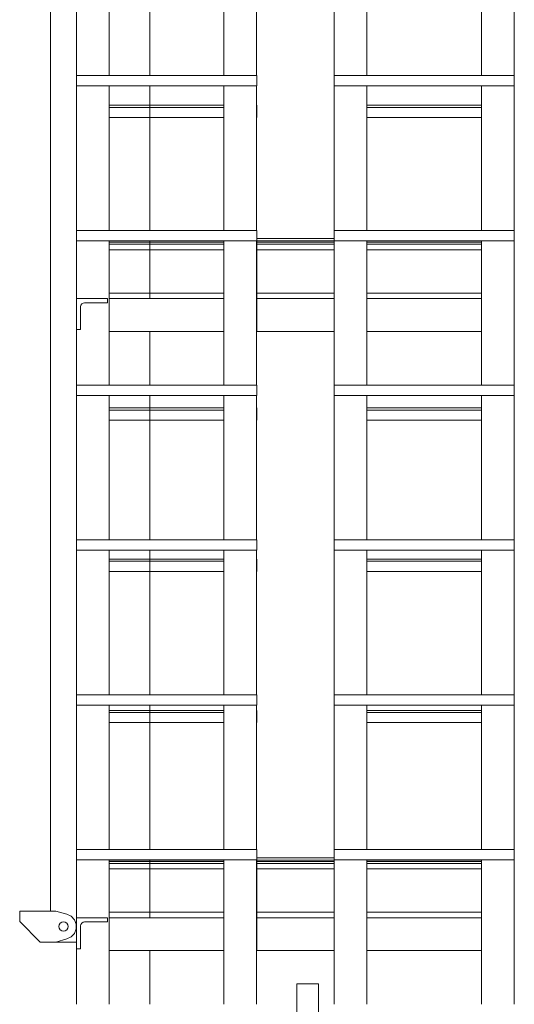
# Model space of a CAD drawing. Header units: millimetres. Extents: x 53056 to 116131, y -669674 to -625124.
# Tile 250 of 256: x 70738 to 71697, y -634063 to -632155. Entities that reach past the tile are written whole.
import ezdxf

# ---------------------------------------------------------------- set-up
doc = ezdxf.new("R2010")
doc.units = ezdxf.units.MM
doc.header["$MEASUREMENT"] = 0
doc.linetypes.add('DGN Style 1', pattern=[536.199087, 0.892178, -535.306909])
doc.linetypes.add('DGN Style 3', pattern=[1249.049455, 892.178182, -356.871273])
doc.layers.add('Main Cradle Tower', color=7, linetype='Continuous', lineweight=0)
doc.layers.add('Main Cradle Tower Platform', color=7, linetype='Continuous', lineweight=0)

# ---------------------------------------------------------------- blocks, each defined once
blk = doc.blocks.new('*U55')
at = {"layer": 'Main Cradle Tower', "color": 7, "linetype": 'Continuous', "lineweight": 0}
for p, q in [((-13682.3, 15416.1), (-13682.3, 15136.1)), ((-13459.8, 15416.1), (-13459.8, 15136.1)), ((-13396.3, 15416.1), (-13396.3, 15136.1)), ((-13246.3, 15416.1), (-13246.3, 15136.1)), ((-13182.8, 15416.1), (-13182.8, 15136.1)), ((-12960.2, 15416.1), (-12960.2, 15136.1)), ((-12896.7, 15416.1), (-12896.7, 15136.1)), ((-13396.2, 15136.1), (-13745.8, 15136.1)), ((-12896.7, 15136.1), (-13246.3, 15136.1)), ((-13396.2, 15116.1), (-13745.8, 15116.1)), ((-13682.3, 15116.1), (-13682.3, 14836.1)), ((-13459.8, 15116.1), (-13459.8, 14836.1)), ((-13396.3, 15116.1), (-13396.3, 14836.1)), ((-13246.3, 15116.1), (-13246.3, 14836.1)), ((-12896.7, 15116.1), (-13246.3, 15116.1)), ((-13182.8, 15116.1), (-13182.8, 14836.1)), ((-12960.2, 15116.1), (-12960.2, 14836.1)), ((-12896.7, 15116.1), (-12896.7, 14836.1)), ((-13459.8, 15078.6), (-13682.3, 15078.6)), ((-13396.2, 15078.6), (-13396.3, 15078.6)), ((-13246.3, 15078.6), (-13246.3, 15078.6)), ((-12960.2, 15078.6), (-13182.8, 15078.6)), ((-13459.8, 15074.4), (-13682.3, 15074.4)), ((-13396.2, 15074.4), (-13396.3, 15074.4)), ((-13246.3, 15074.4), (-13246.3, 15074.4)), ((-12960.2, 15074.4), (-13182.8, 15074.4)), ((-13459.8, 15054.8), (-13682.3, 15054.8)), ((-13396.2, 15054.8), (-13396.3, 15054.8)), ((-13246.3, 15054.8), (-13246.3, 15054.8)), ((-12960.2, 15054.8), (-13182.8, 15054.8)), ((-13682.3, 15034.8), (-13682.3, 15034.8)), ((-13459.8, 15034.8), (-13459.8, 15034.8)), ((-13182.8, 15034.8), (-13182.8, 15034.8)), ((-12960.2, 15034.8), (-12960.2, 15034.8)), ((-13396.2, 14836.1), (-13745.8, 14836.1)), ((-12896.7, 14836.1), (-13246.3, 14836.1)), ((-13396.2, 14816.1), (-13745.8, 14816.1)), ((-13682.3, 14816.1), (-13682.3, 14536.1)), ((-13459.8, 14815.6), (-13682.3, 14815.6)), ((-13459.8, 14813.2), (-13682.3, 14813.2)), ((-13459.8, 14816.1), (-13459.8, 14536.1)), ((-13396.3, 14816.1), (-13396.3, 14536.1)), ((-13396.2, 14820.1), (-13246.3, 14820.1)), ((-13396.2, 14816.1), (-13396.2, 14815.6)), ((-13396.2, 14814.7), (-13396.2, 14815.6)), ((-13396.2, 14815.6), (-13246.3, 14815.6)), ((-13396.2, 14809.3), (-13396.2, 14813.2)), ((-13396.2, 14813.2), (-13246.3, 14813.2)), ((-13246.3, 14816.1), (-13246.3, 14703.9)), ((-12896.7, 14816.1), (-13246.3, 14816.1)), ((-13182.8, 14816.1), (-13182.8, 14536.1)), ((-13182.8, 14815.6), (-12960.2, 14815.6)), ((-13182.8, 14813.2), (-12960.2, 14813.2)), ((-12960.2, 14816.1), (-12960.2, 14536.1)), ((-12896.7, 14816.1), (-12896.7, 14536.1)), ((-13459.8, 14809.3), (-13682.3, 14809.3)), ((-13459.8, 14798.6), (-13682.3, 14798.6)), ((-13396.2, 14808.2), (-13396.2, 14809.3)), ((-13396.2, 14809.3), (-13246.3, 14809.3)), ((-13396.2, 14714.6), (-13396.2, 14798.6)), ((-13396.2, 14798.6), (-13246.3, 14798.6)), ((-13182.8, 14809.3), (-12960.2, 14809.3)), ((-13182.8, 14798.6), (-12960.2, 14798.6)), ((-13396.2, 14785.4), (-13396.3, 14785.4)), ((-13396.2, 14781.2), (-13396.3, 14781.2)), ((-13396.3, 14776.6), (-13396.2, 14776.6)), ((-13396.2, 14736.6), (-13396.3, 14736.6)), ((-13682.3, 14714.6), (-13459.8, 14714.6)), ((-13396.2, 14710.7), (-13396.2, 14714.6)), ((-13396.2, 14714.6), (-13246.3, 14714.6)), ((-12960.2, 14714.6), (-13182.8, 14714.6)), ((-13682.3, 14703.9), (-13459.8, 14703.9)), ((-13396.2, 14703.9), (-13396.2, 14640.4)), ((-13396.2, 14703.9), (-13246.3, 14703.9)), ((-13246.3, 14640.4), (-13246.3, 14703.9)), ((-12960.2, 14703.9), (-13182.8, 14703.9)), ((-13459.8, 14640.4), (-13682.3, 14640.4)), ((-13396.2, 14640.4), (-13246.3, 14640.4)), ((-13246.3, 14640.4), (-13246.3, 14536.1)), ((-13182.8, 14640.4), (-12960.2, 14640.4)), ((-13396.2, 14536.1), (-13745.8, 14536.1)), ((-12896.7, 14536.1), (-13246.3, 14536.1)), ((-13396.2, 14516.1), (-13745.8, 14516.1)), ((-13682.3, 14516.1), (-13682.3, 14236.1)), ((-13459.8, 14516.1), (-13459.8, 14236.1)), ((-13396.3, 14516.1), (-13396.3, 14236.1)), ((-13246.3, 14516.1), (-13246.3, 14236.1)), ((-12896.7, 14516.1), (-13246.3, 14516.1)), ((-13182.8, 14516.1), (-13182.8, 14236.1)), ((-12960.2, 14516.1), (-12960.2, 14236.1)), ((-12896.7, 14516.1), (-12896.7, 14236.1)), ((-13459.8, 14492.2), (-13682.3, 14492.2)), ((-13459.8, 14488), (-13682.3, 14488)), ((-13396.2, 14492.2), (-13396.3, 14492.2)), ((-13396.2, 14488), (-13396.3, 14488)), ((-13246.3, 14492.2), (-13246.3, 14492.2)), ((-13246.3, 14488), (-13246.3, 14488)), ((-12960.2, 14492.2), (-13182.8, 14492.2)), ((-12960.2, 14488), (-13182.8, 14488)), ((-13459.8, 14468.5), (-13682.3, 14468.5)), ((-13396.2, 14468.5), (-13396.3, 14468.5)), ((-13246.3, 14468.5), (-13246.3, 14468.5)), ((-12960.2, 14468.5), (-13182.8, 14468.5)), ((-13396.2, 14236.1), (-13745.8, 14236.1)), ((-12896.7, 14236.1), (-13246.3, 14236.1)), ((-13396.2, 14216.1), (-13745.8, 14216.1)), ((-13682.3, 14216.1), (-13682.3, 13936.1)), ((-13459.8, 14199), (-13682.3, 14199)), ((-13459.8, 14216.1), (-13459.8, 13936.1)), ((-13396.3, 14216.1), (-13396.3, 13936.1)), ((-13396.2, 14199), (-13396.3, 14199)), ((-13246.3, 14216.1), (-13246.3, 13936.1)), ((-12896.7, 14216.1), (-13246.3, 14216.1)), ((-13246.3, 14199), (-13246.3, 14199)), ((-13182.8, 14216.1), (-13182.8, 13936.1)), ((-12960.2, 14199), (-13182.8, 14199)), ((-12960.2, 14216.1), (-12960.2, 13936.1)), ((-12896.7, 14216.1), (-12896.7, 13936.1)), ((-13459.8, 14194.8), (-13682.3, 14194.8)), ((-13396.2, 14194.8), (-13396.3, 14194.8)), ((-13246.3, 14194.8), (-13246.3, 14194.8)), ((-12960.2, 14194.8), (-13182.8, 14194.8)), ((-13459.8, 14175.3), (-13682.3, 14175.3)), ((-13396.2, 14175.3), (-13396.3, 14175.3)), ((-13246.3, 14175.3), (-13246.3, 14175.3)), ((-12960.2, 14175.3), (-13182.8, 14175.3)), ((-13396.2, 13936.1), (-13745.8, 13936.1)), ((-12896.7, 13936.1), (-13246.3, 13936.1)), ((-13396.2, 13916.1), (-13745.8, 13916.1)), ((-13682.3, 13916.1), (-13682.3, 13636.1)), ((-13459.8, 13916.1), (-13459.8, 13636.1)), ((-13396.3, 13916.1), (-13396.3, 13636.1)), ((-13246.3, 13916.1), (-13246.3, 13636.1)), ((-12896.7, 13916.1), (-13246.3, 13916.1)), ((-13182.8, 13916.1), (-13182.8, 13636.1)), ((-12960.2, 13916.1), (-12960.2, 13636.1)), ((-12896.7, 13916.1), (-12896.7, 13636.1)), ((-13459.8, 13905.8), (-13682.3, 13905.8)), ((-13459.8, 13901.6), (-13682.3, 13901.6)), ((-13396.2, 13905.8), (-13396.3, 13905.8)), ((-13396.2, 13901.6), (-13396.3, 13901.6)), ((-13246.3, 13905.8), (-13246.3, 13905.8)), ((-13246.3, 13901.6), (-13246.3, 13901.6)), ((-12960.2, 13905.8), (-13182.8, 13905.8)), ((-12960.2, 13901.6), (-13182.8, 13901.6)), ((-13459.8, 13882.1), (-13682.3, 13882.1)), ((-13396.2, 13882.1), (-13396.3, 13882.1)), ((-13246.3, 13882.1), (-13246.3, 13882.1)), ((-12960.2, 13882.1), (-13182.8, 13882.1)), ((-13682.3, 13755.2), (-13682.3, 13755.3)), ((-13459.8, 13755.2), (-13459.8, 13755.3)), ((-13182.8, 13755.3), (-13182.8, 13755.2)), ((-12960.2, 13755.2), (-12960.2, 13755.3)), ((-13396.2, 13636.1), (-13745.8, 13636.1)), ((-12896.7, 13636.1), (-13246.3, 13636.1)), ((-13396.2, 13616.1), (-13745.8, 13616.1)), ((-13682.3, 13616.1), (-13682.3, 13336.1)), ((-13459.8, 13615.6), (-13682.3, 13615.6)), ((-13459.8, 13613.2), (-13682.3, 13613.2)), ((-13459.8, 13609.3), (-13682.3, 13609.3)), ((-13459.8, 13616.1), (-13459.8, 13336.1)), ((-13396.3, 13616.1), (-13396.3, 13336.1)), ((-13396.2, 13612.7), (-13396.3, 13612.7)), ((-13396.2, 13608.4), (-13396.3, 13608.4)), ((-13396.2, 13620.1), (-13246.3, 13620.1)), ((-13396.2, 13616.1), (-13396.2, 13615.6)), ((-13396.2, 13614.7), (-13396.2, 13615.6)), ((-13396.2, 13615.6), (-13246.3, 13615.6)), ((-13396.2, 13609.3), (-13396.2, 13613.2)), ((-13396.2, 13613.2), (-13246.3, 13613.2)), ((-13396.2, 13608.2), (-13396.2, 13609.3)), ((-13396.2, 13609.3), (-13246.3, 13609.3)), ((-13246.3, 13616.1), (-13246.3, 13503.9)), ((-12896.7, 13616.1), (-13246.3, 13616.1)), ((-13182.8, 13616.1), (-13182.8, 13336.1)), ((-13182.8, 13615.6), (-12960.2, 13615.6)), ((-13182.8, 13613.2), (-12960.2, 13613.2)), ((-13182.8, 13609.3), (-12960.2, 13609.3)), ((-12960.2, 13616.1), (-12960.2, 13336.1)), ((-12896.7, 13616.1), (-12896.7, 13336.1)), ((-13459.8, 13598.6), (-13682.3, 13598.6)), ((-13396.2, 13588.9), (-13396.3, 13588.9)), ((-13396.2, 13514.6), (-13396.2, 13598.6)), ((-13396.2, 13598.6), (-13246.3, 13598.6)), ((-13182.8, 13598.6), (-12960.2, 13598.6)), ((-13682.3, 13514.6), (-13459.8, 13514.6)), ((-13396.2, 13510.7), (-13396.2, 13514.6)), ((-13396.2, 13514.6), (-13246.3, 13514.6)), ((-12960.2, 13514.6), (-13182.8, 13514.6)), ((-13682.3, 13503.9), (-13459.8, 13503.9)), ((-13396.2, 13503.9), (-13396.2, 13440.4)), ((-13396.2, 13503.9), (-13246.3, 13503.9)), ((-13246.3, 13440.4), (-13246.3, 13503.9)), ((-12960.2, 13503.9), (-13182.8, 13503.9)), ((-13745.8, 13443.9), (-13745.8, 13336.1)), ((-13459.8, 13440.4), (-13682.3, 13440.4)), ((-13396.2, 13440.4), (-13246.3, 13440.4)), ((-13246.3, 13440.4), (-13246.3, 13336.1)), ((-13182.8, 13440.4), (-12960.2, 13440.4))]:
    blk.add_line(p, q, dxfattribs=at)
at = {"layer": 'Main Cradle Tower', "color": 7, "linetype": 'Continuous', "lineweight": 0, "flags": 128}
for points in [[(-13396.2, 15136.1), (-13396.2, 15136.1), (-13396.2, 15116.1), (-13396.2, 15116.1)], [(-13246.3, 15136.1), (-13246.3, 15136.1), (-13246.3, 15116.1), (-13246.3, 15116.1)], [(-12896.7, 15136.1), (-12896.7, 15136.1), (-12896.7, 15116.1), (-12896.7, 15116.1)], [(-13396.2, 15078.6), (-13396.2, 15074.4), (-13396.2, 15054.8), (-13396.2, 15054.8)], [(-13246.3, 15078.6), (-13246.3, 15074.4), (-13246.3, 15054.8), (-13246.3, 15054.8)], [(-13396.2, 14836.1), (-13396.2, 14836.1), (-13396.2, 14816.1), (-13396.2, 14816.1)], [(-13246.3, 14836.1), (-13246.3, 14836.1), (-13246.3, 14816.1), (-13246.3, 14816.1)], [(-12896.7, 14836.1), (-12896.7, 14836.1), (-12896.7, 14816.1), (-12896.7, 14816.1)], [(-13396.2, 14814.7), (-13396.2, 14814), (-13396.2, 14813.4), (-13396.2, 14813.2)], [(-13396.2, 14808.2), (-13396.2, 14805.8), (-13396.2, 14802.5), (-13396.2, 14798.6)], [(-13396.2, 14710.7), (-13396.2, 14707.4), (-13396.2, 14705), (-13396.2, 14703.9)], [(-13396.2, 14536.1), (-13396.2, 14536.1), (-13396.2, 14516.1), (-13396.2, 14516.1)], [(-13246.3, 14536.1), (-13246.3, 14536.1), (-13246.3, 14516.1), (-13246.3, 14516.1)], [(-12896.7, 14536.1), (-12896.7, 14536.1), (-12896.7, 14516.1), (-12896.7, 14516.1)], [(-13396.2, 14492.2), (-13396.2, 14488), (-13396.2, 14468.5), (-13396.2, 14468.5)], [(-13246.3, 14492.2), (-13246.3, 14488), (-13246.3, 14468.5), (-13246.3, 14468.5)], [(-13396.2, 14236.1), (-13396.2, 14236.1), (-13396.2, 14216.1), (-13396.2, 14216.1)], [(-13246.3, 14236.1), (-13246.3, 14236.1), (-13246.3, 14216.1), (-13246.3, 14216.1)], [(-12896.7, 14236.1), (-12896.7, 14236.1), (-12896.7, 14216.1), (-12896.7, 14216.1)], [(-13396.2, 14199), (-13396.2, 14194.8), (-13396.2, 14175.3), (-13396.2, 14175.3)], [(-13246.3, 14199), (-13246.3, 14194.8), (-13246.3, 14175.3), (-13246.3, 14175.3)], [(-13396.2, 13936.1), (-13396.2, 13936.1), (-13396.2, 13916.1), (-13396.2, 13916.1)], [(-13246.3, 13936.1), (-13246.3, 13936.1), (-13246.3, 13916.1), (-13246.3, 13916.1)], [(-12896.7, 13936.1), (-12896.7, 13936.1), (-12896.7, 13916.1), (-12896.7, 13916.1)], [(-13396.2, 13905.8), (-13396.2, 13901.6), (-13396.2, 13882.1), (-13396.2, 13882.1)], [(-13246.3, 13905.8), (-13246.3, 13901.6), (-13246.3, 13882.1), (-13246.3, 13882.1)], [(-13396.2, 13636.1), (-13396.2, 13636.1), (-13396.2, 13616.1), (-13396.2, 13616.1)], [(-13246.3, 13636.1), (-13246.3, 13636.1), (-13246.3, 13616.1), (-13246.3, 13616.1)], [(-12896.7, 13636.1), (-12896.7, 13636.1), (-12896.7, 13616.1), (-12896.7, 13616.1)], [(-13396.2, 13614.7), (-13396.2, 13614), (-13396.2, 13613.4), (-13396.2, 13613.2)], [(-13396.2, 13608.2), (-13396.2, 13605.8), (-13396.2, 13602.5), (-13396.2, 13598.6)], [(-13396.2, 13510.7), (-13396.2, 13507.4), (-13396.2, 13505), (-13396.2, 13503.9)], [(-13311.5, 12676.1), (-13312.1, 12676.2), (-13314.1, 12676.8), (-13316.3, 12677.6), (-13316.6, 12677.9), (-13317.7, 12678.6), (-13318.2, 12679.6), (-13318.3, 13376.1), (-13316.7, 13376.1), (-13312.1, 13376.1), (-13305.3, 13376.1), (-13297.3, 13376.1), (-13289.2, 13376.1), (-13282.4, 13376.1), (-13277.9, 13376.1), (-13276.3, 13376.1), (-13276.3, 12679.7), (-13276.7, 12678.7), (-13277.9, 12677.8), (-13278.1, 12677.7), (-13280.2, 12676.8), (-13282.5, 12676.2), (-13283, 12676.1)]]:
    blk.add_lwpolyline(points, dxfattribs=at)
at = {"layer": 'Main Cradle Tower Platform', "color": 7, "linetype": 'Continuous', "lineweight": 0}
for p, q in [((-13795.8, 15484.9), (-13795.8, 13516.8)), ((-13745.8, 13456.8), (-13745.8, 15484.9)), ((-13855.8, 13516.8), (-13785.8, 13516.8)), ((-13855.8, 13496.8), (-13855.8, 13516.8)), ((-13785.8, 13516.8), (-13764.2, 13511)), ((-13815.8, 13456.8), (-13855.8, 13496.8)), ((-13770.8, 13495.8), (-13767.3, 13495.2)), ((-13785.8, 13456.8), (-13815.8, 13456.8)), ((-13764.2, 13462.7), (-13785.8, 13456.8)), ((-13745.8, 13456.8), (-13785.8, 13456.8)), ((-13755.9, 13466.8), (-13764.2, 13462.7))]:
    blk.add_line(p, q, dxfattribs=at)
at = {"layer": 'Main Cradle Tower Platform', "color": 7, "linetype": 'DGN Style 3', "lineweight": 0}
for p, q in [((-13603.3, 15416.1), (-13603.3, 15136.1)), ((-13603.3, 15116.1), (-13603.3, 14836.1)), ((-13603.3, 14816.1), (-13603.3, 14703.9)), ((-13603.3, 14640.4), (-13603.3, 14536.1)), ((-13603.3, 14516.1), (-13603.3, 14236.1)), ((-13603.3, 14216.1), (-13603.3, 13936.1)), ((-13603.3, 13916.1), (-13603.3, 13636.1)), ((-13603.3, 13616.1), (-13603.3, 13503.9)), ((-13603.3, 13440.4), (-13603.3, 13336.1))]:
    blk.add_line(p, q, dxfattribs=at)
at = {"layer": 'Main Cradle Tower Platform', "color": 7, "linetype": 'Continuous', "lineweight": 0, "flags": 128}
for points in [[(-13745.8, 14703.9), (-13745.8, 14703.9), (-13685.8, 14703.9), (-13685.8, 14695.9), (-13729.8, 14695.9), (-13732.9, 14695.3), (-13735.4, 14693.6), (-13737.2, 14691), (-13737.8, 14687.9)], [(-13737.8, 14687.9), (-13737.8, 14643.9), (-13745.8, 14643.9), (-13745.8, 14643.9)], [(-13770.8, 13495.8), (-13774.2, 13495.2), (-13777.2, 13493.2), (-13779.1, 13490.3), (-13779.8, 13486.8), (-13779.1, 13483.4), (-13777.2, 13480.5), (-13774.2, 13478.5), (-13770.8, 13477.8), (-13767.3, 13478.5), (-13764.4, 13480.5), (-13762.5, 13483.4), (-13761.8, 13486.8), (-13762.5, 13490.3), (-13764.4, 13493.2), (-13767.3, 13495.2)], [(-13755.9, 13466.8), (-13749.6, 13473.6), (-13746.2, 13482.2), (-13746.2, 13491.5), (-13749.6, 13500.1), (-13755.9, 13506.9), (-13764.2, 13511)], [(-13745.8, 13503.9), (-13745.8, 13503.9), (-13685.8, 13503.9), (-13685.8, 13495.9), (-13729.8, 13495.9), (-13732.9, 13495.3), (-13735.4, 13493.6), (-13737.2, 13491), (-13737.8, 13487.9)], [(-13737.8, 13487.9), (-13737.8, 13443.9), (-13745.8, 13443.9), (-13745.8, 13456.8)]]:
    blk.add_lwpolyline(points, dxfattribs=at)

msp = doc.modelspace()

# ---------------------------------------------------------------- block references
at = {"color": 7, "linetype": 'DGN Style 1', "lineweight": 0}
msp.add_blockref('*U55', (84593.95, -647399.35), dxfattribs=at)

doc.saveas('drawing.dxf')
